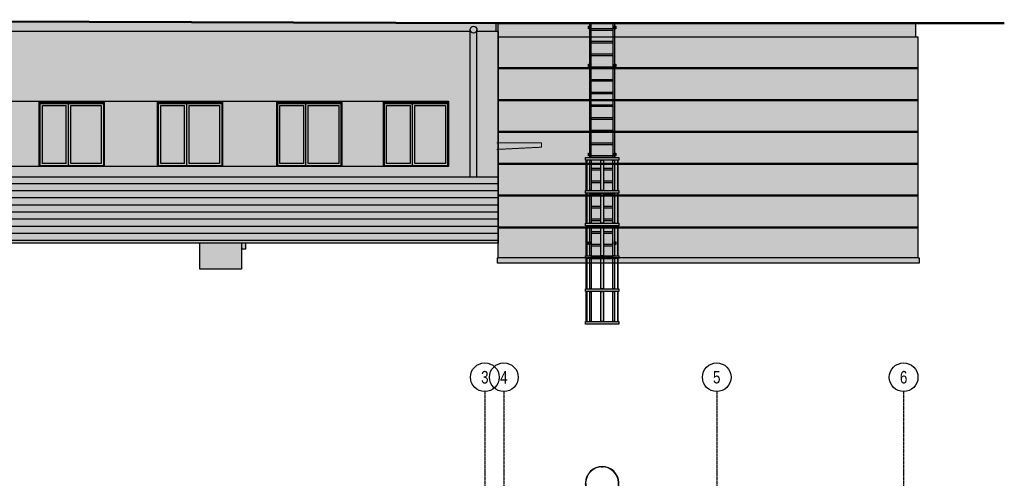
# Model space of a CAD drawing. Header units: centimetres. Extents: x 27698 to 42070, y 833 to 13367.
# Tile 54 of 59: x 30716 to 32913, y 5852 to 6875. Entities that reach past the tile are written whole.
import ezdxf
from ezdxf.enums import TextEntityAlignment as Align

# ---------------------------------------------------------------- set-up
doc = ezdxf.new("R2010")
doc.units = ezdxf.units.CM
doc.header["$LTSCALE"] = 0.1
doc.set_wipeout_variables(frame=1)
for name, pattern in [('Ciągłe', [0]), ('DASHDOT2', [12.7, 6.35, -3.175, 0, -3.175]), ('DASHED2', [9.525, 6.35, -3.175])]:
    doc.linetypes.add(name, pattern=pattern)
for name, color, linetype in [('A-ELEWACJE', 3, 'Continuous'), ('A-Elewacje_wypełnienia', 7, 'Continuous'), ('A-Grid', 191, 'DASHDOT2')]:
    doc.layers.add(name, color=color, linetype=linetype)
doc.layers.add('A-Wyburzenia', color=35, linetype='DASHED2', lineweight=0)
doc.styles.get("Standard").update_dxf_attribs({"font": 'ic-simplex.shx', "width": 0.8})

# ---------------------------------------------------------------- blocks, each defined once
blk = doc.blocks.new('A$7E8A383135198')
at = {"layer": 'A-Grid'}
for p, q in [((2215, 268.2), (2215, -1847.5)), ((2257.5, 268.2), (2257.5, -1847.5)), ((2732.5, 268.2), (2732.5, -1847.5)), ((3149.5, 268.2), (3149.5, -1847.5))]:
    blk.add_line(p, q, dxfattribs=at)
at = {"layer": 'A-Grid', "linetype": 'Ciągłe'}
for centre in [(2215, 300.2), (2215, 300.2), (2257.5, 300.2), (2257.5, 300.2), (2732.5, 300.2), (2732.5, 300.2), (3149.5, 300.2), (3149.5, 300.2)]:
    blk.add_circle(centre, 32, dxfattribs=at)
at = {"layer": 'A-Grid', "linetype": 'Ciągłe', "width": 0.8}
for s, p in [('3', (2215, 300.2)), ('4', (2257.5, 300.2)), ('5', (2732.5, 300.2)), ('6', (3149.5, 300.2))]:
    blk.add_text(s, height=28, dxfattribs=at).set_placement(p, align=Align.MIDDLE)
blk = doc.blocks.new('drabina z koszem - widok z góry')
for p, q in [((-291, 0), (-345, 0)), ((-345, -5), (-345, 0)), ((-291, -5), (-345, -5)), ((-280, -16), (-280, -160)), ((-280, -160), (-280, -218)), ((-280, -282), (-280, -218)), ((-275, -160), (-275, -16)), ((-275, -283), (-275, -218)), ((-250, -175), (250, -175)), ((-250, -203), (250, -203)), ((275, -160), (275, -16)), ((275, -283), (275, -218)), ((280, -160), (280, -16)), ((280, -160), (280, -218)), ((280, -283), (280, -218)), ((291, 0), (345, 0)), ((291, -5), (345, -5)), ((345, 0), (345, 0)), ((345, -5), (345, 0))]:
    blk.add_line(p, q)
for points in [[(-275, -218), (-275, -160), (-250, -160), (-250, -218)], [(250, -218), (250, -160), (275, -160), (275, -218)], [(-367, -490), (-369, -529), (-364, -530), (-362, -490)], [(366, -490), (369, -529), (364, -530), (361, -490)], [(-283, -772), (-256, -801), (-253, -798), (-280, -769)], [(283, -772), (256, -801), (252, -798), (279, -769)], [(20, -904), (-20, -904), (-20, -899), (20, -899)]]:
    blk.add_lwpolyline(points, close=True)
for centre, radius, start, end in [((-291, -16), 16, 0, 90), ((291, -16), 16, 90, 180), ((-291, -16), 11, 0, 90), ((291, -16), 11, 90, 180), ((0, -535), 374, 139.0771, 41.0569), ((0, -535), 369, 139.196, 41.0349), ((-290, -282), 10, 312.1749, 0), ((-290, -283), 15, 312.0487, 0), ((290, -283), 15, 180, 221.0349), ((290, -283), 10, 180, 221.0569)]:
    blk.add_arc(centre, radius, start, end)
blk = doc.blocks.new('A$7E8A121138202BC')
at = {"layer": 'A-Elewacje_wypełnienia', "true_color": 0x383e42, "transparency": 33554636}
h = blk.add_hatch(color=250, dxfattribs=at)
h.dxf.hatch_style = 1
h.paths.add_polyline_path([(2.5, 232.4), (2.5, 424.5), (2.5, 522.2), (0, 522.2), (0, 283), (0, 283), (0, 280.2), (0, 280.2), (0, 222.4), (2.5, 222.4)])
h.paths.add_polyline_path([(-50, 222.4), (-52.5, 222.4), (-52.5, 522.2), (-50, 522.2)])
h.paths.add_polyline_path([(0, 311.3), (-50, 311.3), (-50, 308.5), (0, 308.5)])
h.paths.add_polyline_path([(0, 339.6), (-50, 339.6), (-50, 336.8), (0, 336.8)])
h.paths.add_polyline_path([(0, 367.9), (-50, 367.9), (-50, 365.1), (0, 365.1)])
h.paths.add_polyline_path([(0, 396.2), (-50, 396.2), (-50, 393.4), (0, 393.4)])
h.paths.add_polyline_path([(0, 424.5), (-50, 424.5), (-50, 421.7), (0, 421.7)])
h.paths.add_polyline_path([(0, 452.8), (-50, 452.8), (-50, 450), (0, 450)])
h.paths.add_polyline_path([(2.5, 430.5), (5.3, 430.5), (5.3, 424.5), (2.5, 424.5)])
h.paths.add_polyline_path([(-55.3, 430.5), (-52.5, 430.5), (-52.5, 424.5), (-55.3, 424.5)])
h.paths.add_polyline_path([(0, 481.1), (-50, 481.1), (-50, 478.3), (0, 478.3)])
h.paths.add_polyline_path([(0, 509.4), (-50, 509.4), (-50, 506.6), (0, 506.6)])
h.paths.add_polyline_path([(2.5, 515.4), (5.3, 515.4), (5.3, 509.4), (2.5, 509.4)])
h.paths.add_polyline_path([(-55.3, 515.4), (-52.5, 515.4), (-52.5, 509.4), (-55.3, 509.4)])
h.paths.add_polyline_path([(0, 254.7), (-50, 254.7), (-50, 251.9), (0, 251.9)])
h.paths.add_polyline_path([(0, 226.4), (-50, 226.4), (-50, 223.6), (0, 223.6)])
h.paths.add_polyline_path([(2.5, 232.4), (5.3, 232.4), (5.3, 226.4), (2.5, 226.4)])
h.paths.add_polyline_path([(-55.3, 232.4), (-52.5, 232.4), (-52.5, 226.4), (-55.3, 226.4)])
h.paths.add_polyline_path([(12.5, 216.4), (-62.4, 216.4), (-62.4, 222.4), (12.5, 222.4)])
h.paths.add_polyline_path([(12.5, 143.3), (-62.4, 143.3), (-62.4, 149.3), (12.5, 149.3)])
h.paths.add_polyline_path([(12.5, 70.2), (-62.4, 70.2), (-62.4, 76.2), (12.5, 76.2)])
h.paths.add_polyline_path([(12.5, -2.9), (-62.4, -2.9), (-62.4, 3.1), (12.5, 3.1)])
h.paths.add_polyline_path([(12.5, -149.1), (-62.4, -149.1), (-62.4, -143.1), (12.5, -143.1)])
h.paths.add_polyline_path([(12.5, -76), (-62.4, -76), (-62.4, -70), (12.5, -70)])
h.paths.add_polyline_path([(-0.8, -76), (2.5, -76), (2.5, -143.1), (-0.8, -143.1)])
h.paths.add_polyline_path([(-27.6, -76), (-22.3, -76), (-22.3, -143.1), (-27.6, -143.1)])
h.paths.add_polyline_path([(-52.5, -76), (-49.2, -76), (-49.2, -143.1), (-52.5, -143.1)])
h.paths.add_polyline_path([(-60.4, -76), (-59.1, -76), (-59.1, -143.1), (-60.4, -143.1)])
h.paths.add_polyline_path([(10.5, -76), (9.2, -76), (9.2, -143.1), (10.5, -143.1)])
h.paths.add_polyline_path([(10.5, -2.9), (9.2, -2.9), (9.2, -70), (10.5, -70)])
h.paths.add_polyline_path([(-0.8, -2.9), (2.5, -2.9), (2.5, -70), (-0.8, -70)])
h.paths.add_polyline_path([(-27.6, -2.9), (-22.3, -2.9), (-22.3, -70), (-27.6, -70)])
h.paths.add_polyline_path([(-52.5, -2.9), (-49.2, -2.9), (-49.2, -70), (-52.5, -70)])
h.paths.add_polyline_path([(-60.4, -2.9), (-59.1, -2.9), (-59.1, -70), (-60.4, -70)])
h.paths.add_polyline_path([(10.5, 70.2), (9.2, 70.2), (9.2, 3.1), (10.5, 3.1)])
h.paths.add_polyline_path([(2.5, 34.3), (5.3, 34.3), (5.3, 28.3), (2.5, 28.3)])
h.paths.add_polyline_path([(-55.3, 34.3), (-52.5, 34.3), (-52.5, 28.3), (-55.3, 28.3)])
h.paths.add_polyline_path([(-60.4, 70.2), (-59.1, 70.2), (-59.1, 3.1), (-60.4, 3.1)])
h = blk.add_hatch(color=250, dxfattribs=at)
h.dxf.hatch_style = 1
h.paths.add_polyline_path([(0, 283), (-50, 283), (-50, 280.2), (0, 280.2)])
h = blk.add_hatch(color=250, dxfattribs=at)
h.dxf.hatch_style = 1
h.paths.add_polyline_path([(-27.6, 70.2), (-22.3, 70.2), (-22.3, 3.1), (-27.6, 3.1)])
h.paths.add_polyline_path([(-52.5, 70.2), (-49.2, 70.2), (-49.2, 3.1), (-52.5, 3.1)])
h.paths.add_polyline_path([(-0.8, 70.2), (2.5, 70.2), (2.5, 3.1), (-0.8, 3.1)])
h.paths.add_polyline_path([(-0.8, 53.8), (-0.8, 56.6), (-22.3, 56.6), (-22.3, 53.8)])
h.paths.add_polyline_path([(-22.3, 25.5), (-0.8, 25.5), (-0.8, 28.3), (-22.3, 28.3)])
h.paths.add_polyline_path([(-49.2, 56.6), (-49.2, 53.8), (-27.6, 53.8), (-27.6, 56.6)])
h.paths.add_polyline_path([(-49.2, 25.5), (-27.6, 25.5), (-27.6, 28.3), (-49.2, 28.3)])
h.paths.add_polyline_path([(-27.6, 143.3), (-22.3, 143.3), (-22.3, 76.2), (-27.6, 76.2)])
h.paths.add_polyline_path([(-0.8, 143.3), (2.5, 143.3), (2.5, 76.2), (-0.8, 76.2)])
h.paths.add_polyline_path([(-52.5, 143.3), (-49.2, 143.3), (-49.2, 76.2), (-52.5, 76.2)])
h.paths.add_polyline_path([(-49.2, 84.9), (-49.2, 82.1), (-27.6, 82.1), (-27.6, 84.9)])
h.paths.add_polyline_path([(-49.2, 113.2), (-49.2, 110.4), (-27.6, 110.4), (-27.6, 113.2)])
h.paths.add_polyline_path([(-49.2, 141.5), (-49.2, 138.7), (-27.6, 138.7), (-27.6, 141.5)])
h.paths.add_polyline_path([(-0.8, 138.7), (-0.8, 141.5), (-22.3, 141.5), (-22.3, 138.7)])
h.paths.add_polyline_path([(-0.8, 110.4), (-0.8, 113.2), (-22.3, 113.2), (-22.3, 110.4)])
h.paths.add_polyline_path([(-0.8, 82.1), (-0.8, 84.9), (-22.3, 84.9), (-22.3, 82.1)])
h.paths.add_polyline_path([(-60.4, 143.3), (-59.1, 143.3), (-59.1, 76.2), (-60.4, 76.2)])
h.paths.add_polyline_path([(10.5, 143.3), (9.2, 143.3), (9.2, 76.2), (10.5, 76.2)])
h.paths.add_polyline_path([(10.5, 216.4), (9.2, 216.4), (9.2, 149.3), (10.5, 149.3)])
h.paths.add_polyline_path([(-0.8, 167), (-0.8, 169.8), (-22.3, 169.8), (-22.3, 167)])
h.paths.add_polyline_path([(-0.8, 195.3), (-0.8, 198.1), (-22.3, 198.1), (-22.3, 195.3)])
h.paths.add_polyline_path([(-27.6, 216.4), (-22.3, 216.4), (-22.3, 149.3), (-27.6, 149.3)])
h.paths.add_polyline_path([(-49.2, 198.1), (-49.2, 195.3), (-27.6, 195.3), (-27.6, 198.1)])
h.paths.add_polyline_path([(-49.2, 169.8), (-49.2, 167), (-27.6, 167), (-27.6, 169.8)])
h.paths.add_polyline_path([(-52.5, 216.4), (-49.2, 216.4), (-49.2, 149.3), (-52.5, 149.3)])
h.paths.add_polyline_path([(-60.4, 216.4), (-59.1, 216.4), (-59.1, 149.3), (-60.4, 149.3)])
h.paths.add_polyline_path([(-0.8, 216.4), (2.5, 216.4), (2.5, 149.3), (-0.8, 149.3)])
for points in [[(-55.3, 515.4), (-52.5, 515.4), (-52.5, 509.4), (-55.3, 509.4)], [(-50, 222.4), (-52.5, 222.4), (-52.5, 522.2), (-50, 522.2)], [(0, 509.4), (-50, 509.4), (-50, 506.6), (0, 506.6)], [(0, 522.2), (2.5, 522.2), (2.5, 222.4), (0, 222.4)], [(2.5, 515.4), (5.3, 515.4), (5.3, 509.4), (2.5, 509.4)], [(0, 481.1), (-50, 481.1), (-50, 478.3), (0, 478.3)], [(0, 452.8), (-50, 452.8), (-50, 450), (0, 450)], [(-55.3, 430.5), (-52.5, 430.5), (-52.5, 424.5), (-55.3, 424.5)], [(0, 424.5), (-50, 424.5), (-50, 421.7), (0, 421.7)], [(2.5, 430.5), (5.3, 430.5), (5.3, 424.5), (2.5, 424.5)], [(0, 396.2), (-50, 396.2), (-50, 393.4), (0, 393.4)], [(0, 367.9), (-50, 367.9), (-50, 365.1), (0, 365.1)], [(0, 339.6), (-50, 339.6), (-50, 336.8), (0, 336.8)], [(0, 311.3), (-50, 311.3), (-50, 308.5), (0, 308.5)], [(0, 283), (-50, 283), (-50, 280.2), (0, 280.2)], [(0, 254.7), (-50, 254.7), (-50, 251.9), (0, 251.9)], [(12.5, 216.4), (-62.4, 216.4), (-62.4, 222.4), (12.5, 222.4)], [(-55.3, 232.4), (-52.5, 232.4), (-52.5, 226.4), (-55.3, 226.4)], [(0, 226.4), (-50, 226.4), (-50, 223.6), (0, 223.6)], [(2.5, 232.4), (5.3, 232.4), (5.3, 226.4), (2.5, 226.4)], [(-60.4, 216.4), (-59.1, 216.4), (-59.1, 149.3), (-60.4, 149.3)], [(-52.5, 216.4), (-49.2, 216.4), (-49.2, 149.3), (-52.5, 149.3)], [(-27.6, 216.4), (-22.3, 216.4), (-22.3, 149.3), (-27.6, 149.3)], [(-0.8, 216.4), (2.5, 216.4), (2.5, 149.3), (-0.8, 149.3)], [(10.5, 216.4), (9.2, 216.4), (9.2, 149.3), (10.5, 149.3)], [(12.5, 143.3), (-62.4, 143.3), (-62.4, 149.3), (12.5, 149.3)], [(-60.4, 143.3), (-59.1, 143.3), (-59.1, 76.2), (-60.4, 76.2)], [(-52.5, 143.3), (-49.2, 143.3), (-49.2, 76.2), (-52.5, 76.2)], [(-27.6, 143.3), (-22.3, 143.3), (-22.3, 76.2), (-27.6, 76.2)], [(-0.8, 143.3), (2.5, 143.3), (2.5, 76.2), (-0.8, 76.2)], [(10.5, 143.3), (9.2, 143.3), (9.2, 76.2), (10.5, 76.2)], [(12.5, 70.2), (-62.4, 70.2), (-62.4, 76.2), (12.5, 76.2)], [(-60.4, 70.2), (-59.1, 70.2), (-59.1, 3.1), (-60.4, 3.1)], [(-52.5, 70.2), (-49.2, 70.2), (-49.2, 3.1), (-52.5, 3.1)], [(-27.6, 70.2), (-22.3, 70.2), (-22.3, 3.1), (-27.6, 3.1)], [(-0.8, 70.2), (2.5, 70.2), (2.5, 3.1), (-0.8, 3.1)], [(10.5, 70.2), (9.2, 70.2), (9.2, 3.1), (10.5, 3.1)], [(-55.3, 34.3), (-52.5, 34.3), (-52.5, 28.3), (-55.3, 28.3)], [(2.5, 34.3), (5.3, 34.3), (5.3, 28.3), (2.5, 28.3)], [(12.5, -2.9), (-62.4, -2.9), (-62.4, 3.1), (12.5, 3.1)], [(-60.4, -2.9), (-59.1, -2.9), (-59.1, -70), (-60.4, -70)], [(-52.5, -2.9), (-49.2, -2.9), (-49.2, -70), (-52.5, -70)], [(-27.6, -2.9), (-22.3, -2.9), (-22.3, -70), (-27.6, -70)], [(-0.8, -2.9), (2.5, -2.9), (2.5, -70), (-0.8, -70)], [(10.5, -2.9), (9.2, -2.9), (9.2, -70), (10.5, -70)], [(12.5, -76), (-62.4, -76), (-62.4, -70), (12.5, -70)], [(-60.4, -76), (-59.1, -76), (-59.1, -143.1), (-60.4, -143.1)], [(-52.5, -76), (-49.2, -76), (-49.2, -143.1), (-52.5, -143.1)], [(-27.6, -76), (-22.3, -76), (-22.3, -143.1), (-27.6, -143.1)], [(-0.8, -76), (2.5, -76), (2.5, -143.1), (-0.8, -143.1)], [(10.5, -76), (9.2, -76), (9.2, -143.1), (10.5, -143.1)], [(12.5, -149.1), (-62.4, -149.1), (-62.4, -143.1), (12.5, -143.1)]]:
    blk.add_lwpolyline(points, close=True)
for points in [[(-27.6, 198.1), (-49.2, 198.1), (-49.2, 195.3), (-27.6, 195.3)], [(-22.3, 195.3), (-0.8, 195.3), (-0.8, 198.1), (-22.3, 198.1)], [(-27.6, 169.8), (-49.2, 169.8), (-49.2, 167), (-27.6, 167)], [(-22.3, 167), (-0.8, 167), (-0.8, 169.8), (-22.3, 169.8)], [(-27.6, 141.5), (-49.2, 141.5), (-49.2, 138.7), (-27.6, 138.7)], [(-22.3, 138.7), (-0.8, 138.7), (-0.8, 141.5), (-22.3, 141.5)], [(-27.6, 113.2), (-49.2, 113.2), (-49.2, 110.4), (-27.6, 110.4)], [(-22.3, 110.4), (-0.8, 110.4), (-0.8, 113.2), (-22.3, 113.2)], [(-27.6, 84.9), (-49.2, 84.9), (-49.2, 82.1), (-27.6, 82.1)], [(-22.3, 82.1), (-0.8, 82.1), (-0.8, 84.9), (-22.3, 84.9)], [(-27.6, 56.6), (-49.2, 56.6), (-49.2, 53.8), (-27.6, 53.8)], [(-22.3, 53.8), (-0.8, 53.8), (-0.8, 56.6), (-22.3, 56.6)], [(-27.6, 28.3), (-49.2, 28.3), (-49.2, 25.5), (-27.6, 25.5)], [(-22.3, 25.5), (-0.8, 25.5), (-0.8, 28.3), (-22.3, 28.3)]]:
    blk.add_lwpolyline(points)

msp = doc.modelspace()

# ---------------------------------------------------------------- hatches: boundary and pattern name
at = {"layer": 'A-Elewacje_wypełnienia', "true_color": 0x383e42, "transparency": 33554636}
h = msp.add_hatch(color=250, dxfattribs=at)
h.dxf.hatch_style = 1
h.paths.add_polyline_path([(31784.236, 6848.538), (31782.236, 6848.538), (31735.332, 6848.538, 1.39068407), (31721.739, 6852.711), (31721.741, 6848.538), (29606.421, 6848.538), (29606.334, 6524.538), (29591.611, 6524.538), (29591.436, 6848.538), (29554.236, 6848.538), (29544.236, 6848.538), (29544.236, 6874.983), (29715.178, 6874.379), (31784.243, 6867.272)])
h.paths.add_polyline_path([(31721.738, 6853.095, 0.0128054), (31721.739, 6852.711)], flags=16)
h.paths.add_polyline_path([(29591.428, 6863.093, 0.0127983), (29591.428, 6862.709)], flags=16)
at = {"layer": 'A-Elewacje_wypełnienia', "transparency": 33554661}
h = msp.add_hatch(dxfattribs=at)
h.set_pattern_fill('AR-SAND', color=256, scale=0.25, angle=180, style=0)
h.paths.add_polyline_path([(31784.236, 6848.538), (31782.236, 6848.538), (31735.332, 6848.538, 1.02733154), (31721.739, 6852.711), (31721.741, 6848.538), (29606.421, 6848.538, 0.91644981), (29591.436, 6848.538), (29554.236, 6848.538), (29544.236, 6848.538), (29544.236, 6874.983), (29715.178, 6874.379), (31784.243, 6867.272)])
h.paths.add_polyline_path([(31721.738, 6853.095, 0.0128054), (31721.739, 6852.711)], flags=16)
h.paths.add_polyline_path([(29591.428, 6863.093, 0.0127983), (29591.428, 6862.709)], flags=16)
at = {"layer": 'A-Elewacje_wypełnienia', "true_color": 0x383e42, "transparency": 33554636}
h = msp.add_hatch(color=250, dxfattribs=at)
h.dxf.hatch_style = 1
h.paths.add_polyline_path([(31736.735, 6853, 0.98142507), (31721.738, 6853.095), (31721.739, 6852.711), (31721.921, 6524.65), (31736.645, 6524.539), (31736.736, 6852.907, 0.00311098)])
at = {"layer": 'A-Elewacje_wypełnienia', "true_color": 0x383e42}
h = msp.add_hatch(color=250, dxfattribs=at)
h.dxf.hatch_style = 1
h.paths.add_polyline_path([(31784.236, 6867.272), (32716.213, 6867.272), (32716.213, 6837.272), (31784.236, 6837.272)])
at = {"layer": 'A-Elewacje_wypełnienia', "transparency": 33554661}
h = msp.add_hatch(dxfattribs=at)
h.set_pattern_fill('AR-SAND', color=256, scale=0.25, angle=180, style=0)
h.set_pattern_definition([(217.5, (0, -100), (0.4000078, -12.235331), [0, -9.652, 0, -10.795, 0, -10.31875]), (187.5, (0, -100), (-11.238082, -17.9206275), [0, -5.207, 0, -8.6995, 0, -3.33375]), (147.5, (7.81, -100), (-19.7748093, -0.0359296), [0, -3.175, 0, -11.43, 0, -14.9225]), (137.5, (7.81, -100), (-19.088911, -5.573233), [0, -1.5875, 0, -7.493, 0, -8.5725])])
h.paths.add_polyline_path([(31784.236, 6867.272), (32716.213, 6867.272), (32716.213, 6837.272), (31784.236, 6837.272)])
at = {"layer": 'A-Elewacje_wypełnienia', "true_color": 0xf5f5f5, "transparency": 33554636}
h = msp.add_hatch(color=7, dxfattribs=at)
h.dxf.hatch_style = 1
h.paths.add_polyline_path([(29539.236, 6848.538), (29539.236, 6524.538), (29591.611, 6524.538), (29591.436, 6848.538), (29554.236, 6848.538)])
h.paths.add_polyline_path([(29606.421, 6848.538), (29606.334, 6524.538), (31721.921, 6524.538), (31721.741, 6848.538)])
h.paths.add_polyline_path([(29862.231, 6547.538), (29782.231, 6547.538), (29717.231, 6547.538), (29717.231, 6690.538), (29717.231, 6693.538), (31673.211, 6693.538), (31673.211, 6690.538), (31673.211, 6547.538), (31528.211, 6547.538), (31290.214, 6547.538), (31355.214, 6547.538), (31355.214, 6547.538), (31292.214, 6547.538), (31290.214, 6547.538), (31435.214, 6547.538), (31290.214, 6547.538), (31024.217, 6547.538), (31089.217, 6547.538), (31024.217, 6547.538), (31169.217, 6547.538), (31024.217, 6547.538), (30760.22, 6547.538), (30825.22, 6547.538), (30760.22, 6547.538), (30905.22, 6547.538), (30760.22, 6547.538), (30497.222, 6547.538), (30562.222, 6547.538), (30497.222, 6547.538), (30642.222, 6547.538), (30497.222, 6547.538), (30239.225, 6547.538), (30304.225, 6547.538), (30239.225, 6547.538), (30384.225, 6547.538), (30239.225, 6547.538), (29978.228, 6547.538), (30043.228, 6547.538), (29978.228, 6547.538), (30123.228, 6547.538), (29978.228, 6547.538), (29717.231, 6547.538), (29782.231, 6547.538), (29782.231, 6547.538), (29717.231, 6547.538), (29717.231, 6688.538), (29717.231, 6688.538), (29717.231, 6690.538), (29717.231, 6690.538), (29717.231, 6547.538)], flags=16)
h.paths.add_polyline_path([(31784.236, 6697.272), (31784.236, 6766.272), (31784.236, 6848.538), (31736.734, 6848.538), (31736.645, 6524.538), (31784.236, 6524.538)])
at = {"layer": 'A-Elewacje_wypełnienia'}
h = msp.add_hatch(color=253, dxfattribs=at)
h.dxf.hatch_style = 1
h.paths.add_polyline_path([(31784.236, 6837.272), (32721.213, 6837.272), (32721.213, 6644.272), (32721.213, 6644.272), (32721.213, 6344.272), (31784.236, 6344.272)])
h = msp.add_hatch(color=253, dxfattribs=at)
h.dxf.hatch_style = 1
h.paths.add_polyline_path([(30642.222, 6693.538), (30760.22, 6693.538), (30760.22, 6547.538), (30642.222, 6547.538)])
at = {"layer": 'A-Elewacje_wypełnienia', "true_color": 0x383e42}
h = msp.add_hatch(color=250, dxfattribs=at)
h.dxf.hatch_style = 1
h.paths.add_polyline_path([(30825.22, 6549.538), (30903.22, 6549.538), (30903.22, 6688.538), (30825.22, 6688.538)])
h.paths.add_polyline_path([(30830.22, 6554.538), (30898.22, 6554.538), (30898.22, 6683.538), (30830.22, 6683.538)], flags=16)
h.paths.add_polyline_path([(30825.22, 6688.538), (30762.22, 6688.538), (30762.22, 6549.538), (30825.22, 6549.538)])
h.paths.add_polyline_path([(30820.22, 6554.538), (30820.22, 6683.538), (30767.22, 6683.538), (30767.22, 6554.538)], flags=16)
h.paths.add_polyline_path([(30760.22, 6690.538), (30760.22, 6547.538), (30905.22, 6547.538), (30905.22, 6690.538)])
h.paths.add_polyline_path([(30825.22, 6549.538), (30903.22, 6549.538), (30903.22, 6688.538), (30762.22, 6688.538), (30762.22, 6549.538)], flags=16)
h.paths.add_polyline_path([(30905.22, 6693.538), (30760.22, 6693.538), (30760.22, 6690.538), (30905.22, 6690.538)])
at = {"layer": 'A-Elewacje_wypełnienia', "lineweight": -3}
h = msp.add_hatch(color=256, dxfattribs=at)
h.set_gradient(color1=(76, 114, 153), color2=(174, 215, 255), rotation=270, tint=1)
h.paths.add_polyline_path([(30820.22, 6554.538), (30767.22, 6554.538), (30767.22, 6683.538), (30820.22, 6683.538)])
h = msp.add_hatch(color=256, dxfattribs=at)
h.set_gradient(color1=(76, 114, 153), color2=(174, 215, 255), rotation=270, tint=1)
h.paths.add_polyline_path([(30898.22, 6554.538), (30830.22, 6554.538), (30830.22, 6683.538), (30898.22, 6683.538)])
at = {"layer": 'A-Elewacje_wypełnienia'}
h = msp.add_hatch(color=253, dxfattribs=at)
h.dxf.hatch_style = 1
h.paths.add_polyline_path([(30905.22, 6693.538), (31024.217, 6693.538), (31024.217, 6547.538), (30905.22, 6547.538)])
at = {"layer": 'A-Elewacje_wypełnienia', "true_color": 0x383e42}
h = msp.add_hatch(color=250, dxfattribs=at)
h.dxf.hatch_style = 1
h.paths.add_polyline_path([(31089.217, 6549.538), (31167.217, 6549.538), (31167.217, 6688.538), (31089.217, 6688.538)])
h.paths.add_polyline_path([(31094.217, 6554.538), (31162.217, 6554.538), (31162.217, 6683.538), (31094.217, 6683.538)], flags=16)
h.paths.add_polyline_path([(31089.217, 6688.538), (31026.217, 6688.538), (31026.217, 6549.538), (31089.217, 6549.538)])
h.paths.add_polyline_path([(31084.217, 6554.538), (31084.217, 6683.538), (31031.217, 6683.538), (31031.217, 6554.538)], flags=16)
h.paths.add_polyline_path([(31024.217, 6690.538), (31024.217, 6547.538), (31169.217, 6547.538), (31169.217, 6690.538)])
h.paths.add_polyline_path([(31089.217, 6549.538), (31167.217, 6549.538), (31167.217, 6688.538), (31026.217, 6688.538), (31026.217, 6549.538)], flags=16)
h.paths.add_polyline_path([(31169.217, 6693.538), (31024.217, 6693.538), (31024.217, 6690.538), (31169.217, 6690.538)])
at = {"layer": 'A-Elewacje_wypełnienia', "lineweight": -3}
h = msp.add_hatch(color=256, dxfattribs=at)
h.set_gradient(color1=(76, 114, 153), color2=(174, 215, 255), rotation=270, tint=1)
h.paths.add_polyline_path([(31084.217, 6554.538), (31031.217, 6554.538), (31031.217, 6683.538), (31084.217, 6683.538)])
h = msp.add_hatch(color=256, dxfattribs=at)
h.set_gradient(color1=(76, 114, 153), color2=(174, 215, 255), rotation=270, tint=1)
h.paths.add_polyline_path([(31162.217, 6554.538), (31094.217, 6554.538), (31094.217, 6683.538), (31162.217, 6683.538)])
at = {"layer": 'A-Elewacje_wypełnienia'}
h = msp.add_hatch(color=253, dxfattribs=at)
h.dxf.hatch_style = 1
h.paths.add_polyline_path([(31169.217, 6693.538), (31290.214, 6693.538), (31290.214, 6547.538), (31169.217, 6547.538)])
at = {"layer": 'A-Elewacje_wypełnienia', "true_color": 0x383e42}
h = msp.add_hatch(color=250, dxfattribs=at)
h.dxf.hatch_style = 1
h.paths.add_polyline_path([(31355.214, 6549.538), (31433.214, 6549.538), (31433.214, 6688.538), (31355.214, 6688.538)])
h.paths.add_polyline_path([(31360.214, 6554.538), (31428.214, 6554.538), (31428.214, 6683.538), (31360.214, 6683.538)], flags=16)
h.paths.add_polyline_path([(31355.214, 6688.538), (31292.214, 6688.538), (31292.214, 6549.538), (31355.214, 6549.538)])
h.paths.add_polyline_path([(31350.214, 6554.538), (31350.214, 6683.538), (31297.214, 6683.538), (31297.214, 6554.538)], flags=16)
h.paths.add_polyline_path([(31290.214, 6690.538), (31290.214, 6547.538), (31435.214, 6547.538), (31435.214, 6690.538)])
h.paths.add_polyline_path([(31355.214, 6549.538), (31433.214, 6549.538), (31433.214, 6688.538), (31292.214, 6688.538), (31292.214, 6549.538)], flags=16)
h.paths.add_polyline_path([(31435.214, 6693.538), (31290.214, 6693.538), (31290.214, 6690.538), (31435.214, 6690.538)])
at = {"layer": 'A-Elewacje_wypełnienia', "lineweight": -3}
h = msp.add_hatch(color=256, dxfattribs=at)
h.set_gradient(color1=(76, 114, 153), color2=(174, 215, 255), rotation=270, tint=1)
h.paths.add_polyline_path([(31350.214, 6554.538), (31297.214, 6554.538), (31297.214, 6683.538), (31350.214, 6683.538)])
h = msp.add_hatch(color=256, dxfattribs=at)
h.set_gradient(color1=(76, 114, 153), color2=(174, 215, 255), rotation=270, tint=1)
h.paths.add_polyline_path([(31428.214, 6554.538), (31360.214, 6554.538), (31360.214, 6683.538), (31428.214, 6683.538)])
at = {"layer": 'A-Elewacje_wypełnienia'}
h = msp.add_hatch(color=253, dxfattribs=at)
h.dxf.hatch_style = 1
h.paths.add_polyline_path([(31435.214, 6693.538), (31528.211, 6693.538), (31528.211, 6547.538), (31435.214, 6547.538)])
at = {"layer": 'A-Elewacje_wypełnienia', "true_color": 0x383e42}
h = msp.add_hatch(color=250, dxfattribs=at)
h.dxf.hatch_style = 1
h.paths.add_polyline_path([(31593.211, 6549.538), (31671.211, 6549.538), (31671.211, 6688.538), (31593.211, 6688.538)])
h.paths.add_polyline_path([(31598.211, 6554.538), (31666.211, 6554.538), (31666.211, 6683.538), (31598.211, 6683.538)], flags=16)
h.paths.add_polyline_path([(31593.211, 6688.538), (31530.211, 6688.538), (31530.211, 6549.538), (31593.211, 6549.538)])
h.paths.add_polyline_path([(31588.211, 6554.538), (31588.211, 6683.538), (31535.211, 6683.538), (31535.211, 6554.538)], flags=16)
h.paths.add_polyline_path([(31528.211, 6690.538), (31528.211, 6547.538), (31673.211, 6547.538), (31673.211, 6690.538)])
h.paths.add_polyline_path([(31593.211, 6549.538), (31671.211, 6549.538), (31671.211, 6688.538), (31530.211, 6688.538), (31530.211, 6549.538)], flags=16)
h.paths.add_polyline_path([(31673.211, 6693.538), (31528.211, 6693.538), (31528.211, 6690.538), (31673.211, 6690.538)])
at = {"layer": 'A-Elewacje_wypełnienia', "lineweight": -3}
h = msp.add_hatch(color=256, dxfattribs=at)
h.set_gradient(color1=(76, 114, 153), color2=(174, 215, 255), rotation=270, tint=1)
h.paths.add_polyline_path([(31588.211, 6554.538), (31535.211, 6554.538), (31535.211, 6683.538), (31588.211, 6683.538)])
h = msp.add_hatch(color=256, dxfattribs=at)
h.set_gradient(color1=(76, 114, 153), color2=(174, 215, 255), rotation=270, tint=1)
h.paths.add_polyline_path([(31666.211, 6554.538), (31598.211, 6554.538), (31598.211, 6683.538), (31666.211, 6683.538)])
at = {"layer": 'A-Elewacje_wypełnienia', "true_color": 0x383e42, "transparency": 33554636}
h = msp.add_hatch(color=250, dxfattribs=at)
h.dxf.hatch_style = 1
h.paths.add_polyline_path([(31118.667, 6376.538), (31118.667, 6318.538), (31211.668, 6318.538), (31211.668, 6364.272), (31220.667, 6364.272), (31220.667, 6376.538)])
at = {"layer": 'A-Elewacje_wypełnienia', "true_color": 0x383e42}
h = msp.add_hatch(color=250, dxfattribs=at)
h.dxf.hatch_style = 1
h.paths.add_polyline_path([(31782.236, 6332.272), (31782.236, 6344.272), (32723.213, 6344.272), (32723.213, 6332.272)])

# ---------------------------------------------------------------- linework, layer by layer
at = {"layer": 'A-ELEWACJE'}
for p, q in [((31784.236, 6848.538), (31784.236, 6524.538)), ((32721.213, 6344.272), (32721.213, 6837.272)), ((31784.236, 6768.272), (32721.213, 6768.272)), ((31784.236, 6766.272), (32721.213, 6766.272)), ((31784.236, 6697.272), (32721.213, 6697.272)), ((31784.236, 6695.272), (32721.213, 6695.272)), ((31784.236, 6626.272), (32721.213, 6626.272)), ((31784.236, 6624.272), (32721.213, 6624.272)), ((31784.236, 6555.272), (32721.213, 6555.272)), ((31784.236, 6553.272), (32721.213, 6553.272)), ((32723.213, 6332.272), (31782.236, 6332.272)), ((32721.213, 6344.272), (31784.236, 6344.272))]:
    msp.add_line(p, q, dxfattribs=at)
at = {"layer": 'A-ELEWACJE', "color": 1, "lineweight": 50}
msp.add_lwpolyline([(29501.236, 6875.114), (31784.236, 6867.272), (32913.388, 6867.272)], dxfattribs=at)
at = {"layer": 'A-ELEWACJE'}
for points in [[(31782.236, 6848.538), (31779.236, 6848.538), (31779.243, 6867.272)], [(32716.213, 6837.272), (32716.213, 6867.272)], [(31721.741, 6848.538), (29606.421, 6848.538)], [(31721.921, 6524.538), (31721.738, 6853.095)], [(31736.645, 6524.538), (31736.735, 6852.809)], [(31784.236, 6848.538), (31736.734, 6848.538)], [(31784.236, 6837.272), (32721.213, 6837.272)], [(31784.236, 6837.272), (32721.213, 6837.272)], [(29717.231, 6693.538), (31673.211, 6693.538)], [(30760.22, 6690.538), (30760.22, 6693.538), (30905.22, 6693.538), (30905.22, 6690.538)], [(30820.22, 6554.538), (30767.22, 6554.538), (30767.22, 6683.538), (30820.22, 6683.538)], [(30820.22, 6554.538), (30820.22, 6683.538)], [(30825.22, 6549.538), (30825.22, 6688.538)], [(30830.22, 6554.538), (30830.22, 6683.538)], [(30830.22, 6683.538), (30898.22, 6683.538), (30898.22, 6554.538), (30830.22, 6554.538)], [(31024.217, 6690.538), (31024.217, 6693.538), (31169.217, 6693.538), (31169.217, 6690.538)], [(31084.217, 6554.538), (31031.217, 6554.538), (31031.217, 6683.538), (31084.217, 6683.538)], [(31084.217, 6554.538), (31084.217, 6683.538)], [(31089.217, 6549.538), (31089.217, 6688.538)], [(31094.217, 6554.538), (31094.217, 6683.538)], [(31094.217, 6683.538), (31162.217, 6683.538), (31162.217, 6554.538), (31094.217, 6554.538)], [(31290.214, 6690.538), (31290.214, 6693.538), (31435.214, 6693.538), (31435.214, 6690.538)], [(31350.214, 6554.538), (31297.214, 6554.538), (31297.214, 6683.538), (31350.214, 6683.538)], [(31350.214, 6554.538), (31350.214, 6683.538)], [(31355.214, 6549.538), (31355.214, 6688.538)], [(31360.214, 6554.538), (31360.214, 6683.538)], [(31360.214, 6683.538), (31428.214, 6683.538), (31428.214, 6554.538), (31360.214, 6554.538)], [(31528.211, 6690.538), (31528.211, 6693.538), (31673.211, 6693.538), (31673.211, 6690.538)], [(31588.211, 6554.538), (31535.211, 6554.538), (31535.211, 6683.538), (31588.211, 6683.538)], [(31588.211, 6554.538), (31588.211, 6683.538)], [(31593.211, 6549.538), (31593.211, 6688.538)], [(31598.211, 6554.538), (31598.211, 6683.538)], [(31598.211, 6683.538), (31666.211, 6683.538), (31666.211, 6554.538), (31598.211, 6554.538)], [(31673.211, 6547.538), (29717.231, 6547.538)], [(31782.236, 6332.272), (31782.236, 6344.272), (31784.236, 6344.272)], [(32721.213, 6344.272), (32723.213, 6344.272), (32723.213, 6332.272)]]:
    msp.add_lwpolyline(points, dxfattribs=at)
for points in [[(30905.22, 6547.538), (30760.22, 6547.538), (30760.22, 6690.538), (30905.22, 6690.538)], [(30903.22, 6549.538), (30762.22, 6549.538), (30762.22, 6688.538), (30903.22, 6688.538)], [(31169.217, 6547.538), (31024.217, 6547.538), (31024.217, 6690.538), (31169.217, 6690.538)], [(31167.217, 6549.538), (31026.217, 6549.538), (31026.217, 6688.538), (31167.217, 6688.538)], [(31435.214, 6547.538), (31290.214, 6547.538), (31290.214, 6690.538), (31435.214, 6690.538)], [(31433.214, 6549.538), (31292.214, 6549.538), (31292.214, 6688.538), (31433.214, 6688.538)], [(31673.211, 6547.538), (31528.211, 6547.538), (31528.211, 6690.538), (31673.211, 6690.538)], [(31671.211, 6549.538), (31530.211, 6549.538), (31530.211, 6688.538), (31671.211, 6688.538)], [(32041, 6345.122), (31991.036, 6345.122), (31991.036, 6342.322), (32041, 6342.322)]]:
    msp.add_lwpolyline(points, close=True, dxfattribs=at)
msp.add_circle((31729.236, 6852.907), 7.5, dxfattribs=at)
at = {"layer": 'A-Wyburzenia', "ltscale": 2}
msp.add_line((31780.879, 6600.786), (31880.879, 6600.786), dxfattribs=at)
msp.add_lwpolyline([(31880.879, 6600.786), (31880.879, 6590.786), (31780.879, 6585.786)], dxfattribs=at)

# ---------------------------------------------------------------- block references
at = {"xscale": 0.1, "yscale": 0.1, "zscale": 0.1, "rotation": 180}
msp.add_blockref('drabina z koszem - widok z góry', (32016.018, 5787.604), dxfattribs=at)
at = {"layer": 'A-ELEWACJE'}
msp.add_blockref('A$7E8A121138202BC', (32041, 6345.122), dxfattribs=at)
at = {"layer": 'A-Grid'}
msp.add_blockref('A$7E8A383135198', (29539.236, 5777.537), dxfattribs=at)

# ---------------------------------------------------------------- next in the draw order: wipeouts: each hides what was drawn before it
msp.add_wipeout([(29534.236, 6376.538), (29534.236, 6524.538), (31784.236, 6524.538), (31784.236, 6376.538)]).dxf.layer = 'A-ELEWACJE'

# ---------------------------------------------------------------- next in the draw order: hatches: boundary and pattern name
at = {"layer": 'A-Elewacje_wypełnienia', "true_color": 0x383e42}
h = msp.add_hatch(color=250, dxfattribs=at)
h.dxf.hatch_style = 1
h.paths.add_polyline_path([(29534.236, 6524.538), (31784.236, 6524.538), (31784.236, 6376.538), (29534.236, 6376.538)])
at = {"layer": 'A-Elewacje_wypełnienia'}
h = msp.add_hatch(dxfattribs=at)
h.set_pattern_fill('ANSI31', color=256, scale=5, angle=135)
h.set_pattern_definition([(180, (0, 6033.875), (-2e-15, -15.875), [])])
h.paths.add_polyline_path([(29534.236, 6524.538), (31784.236, 6524.538), (31784.236, 6376.538), (29534.236, 6376.538)])

# ---------------------------------------------------------------- next in the draw order: linework, layer by layer
at = {"layer": 'A-ELEWACJE'}
for p, q in [((31784.236, 6344.272), (31784.236, 6867.272)), ((31784.236, 6484.272), (32721.213, 6484.272)), ((31784.236, 6482.272), (32721.213, 6482.272)), ((31784.236, 6413.272), (32721.213, 6413.272)), ((31784.236, 6411.272), (32721.213, 6411.272))]:
    msp.add_line(p, q, dxfattribs=at)
msp.add_lwpolyline([(29534.236, 6524.538), (31784.236, 6524.538), (31784.236, 6376.538), (29534.236, 6376.538)], close=True, dxfattribs=at)
for points in [[(31211.668, 6376.538), (31211.668, 6318.538), (31118.667, 6318.538), (31118.667, 6376.538)], [(31211.668, 6364.272), (31220.667, 6364.272), (31220.667, 6376.538)]]:
    msp.add_lwpolyline(points, dxfattribs=at)

doc.saveas('drawing.dxf')
